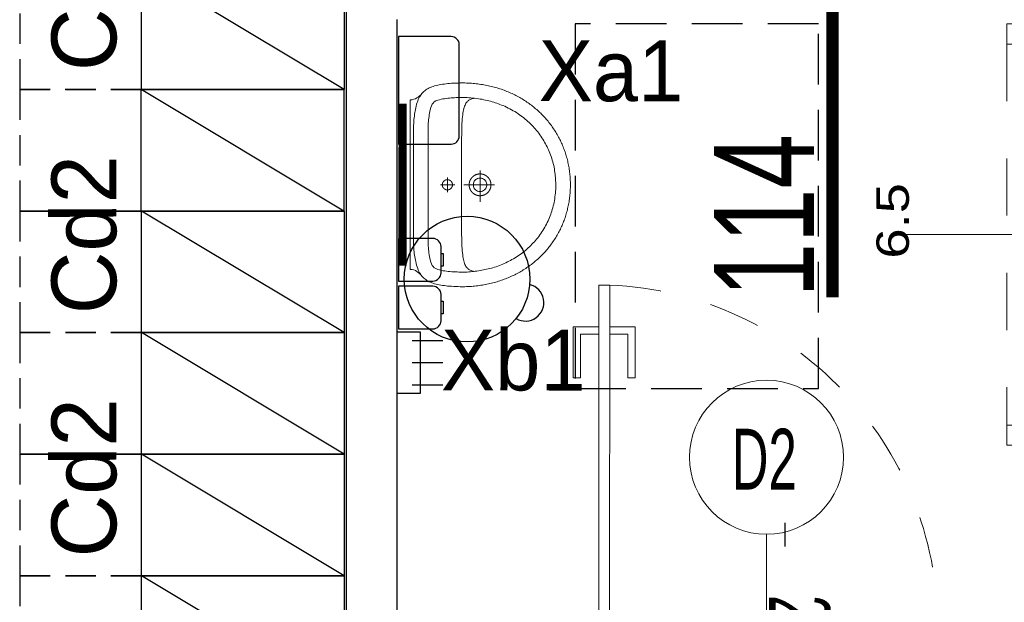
# Model space of a CAD drawing. Header units: millimetres. Extents: x 14495 to 271441, y -21035 to 2232.
# Tile 207 of 227: x 85711 to 85954, y 1406 to 1550. Entities that reach past the tile are written whole.
import ezdxf
from ezdxf.enums import TextEntityAlignment as Align

# ---------------------------------------------------------------- set-up
doc = ezdxf.new("R2010")
doc.units = ezdxf.units.MM
for name, pattern in [('0921-X-AR-20-00-FA$0$DASHED2', [0.375, 0.25, -0.125]), ('DASHED', [28.222222, 14.111111, -14.111111]), ('KRESKOWA2', [0.375, 0.25, -0.125])]:
    doc.linetypes.add(name, pattern=pattern)
for name, color, linetype in [('-- TECH  SYMBOLE', 1, 'Continuous'), ('-- TECH WYPOSAŻENIE', 2, 'Continuous'), ('A-POW-NR', 1, 'Continuous'), ('A_SC_DZIAlOWE', 4, 'Continuous'), ('TECH Sprzęt', 1, 'Continuous'), ('TECH Wyp.drobne', 1, 'Continuous'), ('TRE_w_meble_medic_aranzacja', 1, 'Continuous')]:
    doc.layers.add(name, color=color, linetype=linetype)
doc.layers.add('A-POW', color=2, linetype='Continuous', plot=False)
for name, color, linetype, lineweight in [('A_ARMATURA', 2, 'Continuous', 5), ('A_Stolarka_drzwi', 1, 'Continuous', 9), ('M_drzwi', 1, 'Continuous', 5)]:
    doc.layers.add(name, color=color, linetype=linetype, lineweight=lineweight)
doc.styles.add('arial-tab', font='arial.ttf')
doc.styles.add('ARIAL1_2', font='arial.ttf', dxfattribs={"width": 1.2})
doc.styles.add('arialce', font='ARIALN.TTF')
doc.styles.add('cent', font='swissel.ttf')
doc.styles.add('cg', font='GOTHIC.TTF')
doc.styles.add('ROMANS', font='romans', dxfattribs={"width": 0.6})
doc.styles.add('switz721ltexbt', font='swissel.ttf')

# ---------------------------------------------------------------- blocks, each defined once
blk = doc.blocks.new('POW')
at = {"const_width": 5}
blk.add_lwpolyline([(125.32, 0), (0, 0)], dxfattribs=at)
at = {"style": 'switz721ltexbt'}
blk.add_attdef('001', (-1.78, 12.35), '', height=41.18, dxfattribs=at)
blk = doc.blocks.new('wieszak krótki')
at = {"color": 2, "linetype": 'Continuous'}
for p, q in [((-1.58, 19.5), (-9.16, 19.5)), ((-1.58, 14), (-9.16, 14)), ((-1.58, 8.5), (-9.16, 8.5))]:
    blk.add_line(p, q, dxfattribs=at)
blk.add_lwpolyline([(-3.68, 6.5), (-3.68, 21.5), (2.21, 21.5), (2.21, 6.5)], close=True, dxfattribs=at)
blk = doc.blocks.new('DRZWI Z OSCIEZNICA NIEOKALAJACA 90')
at = {"linetype": 'DASHED'}
for p, q in [((-12, 5), (-12, 99)), ((0, 5), (0, 99))]:
    blk.add_line(p, q, dxfattribs=at)
at = {"ltscale": 0.05}
blk.add_line((-39.5, 52), (25.59, 52), dxfattribs=at)
for points in [[(-12, 99), (-12, 104), (0, 104), (0, 99)], [(93.91, 9.01), (1.43, 9.01), (1.43, 6.01), (93.91, 6.01)], [(-12, 0), (-12, 5), (0, 5), (0, 0)]]:
    blk.add_lwpolyline(points, close=True)
for points in [[(82.48, 9.01), (82.48, 16.01), (68.48, 16.01), (68.48, 14.01), (80.48, 14.01), (80.48, 9.01)], [(82.48, 6.01), (82.48, -0.99), (68.48, -0.99), (68.48, 1.01), (80.48, 1.01), (80.48, 6.01)]]:
    blk.add_lwpolyline(points)
at = {"linetype": 'DASHED'}
blk.add_arc((0, 5), 94, 2.4475, 90, dxfattribs=at)
blk = doc.blocks.new('SSCVCFDSS')
blk.add_line((0, 50.02), (0, 0))
blk.add_circle((0, -19), 19)
at = {"style": 'ROMANS', "text_generation_flag": 4, "width": 0.6}
blk.add_attdef('FD1-8', text='', height=13, rotation=270, dxfattribs=at).set_placement((6.15, 55.19), align=Align.RIGHT)
for tag, p in [('200', (8.16, 25.47)), ('90', (-8.71, 25.47))]:
    blk.add_attdef(tag, text='', height=13, rotation=270, dxfattribs=at).set_placement(p, align=Align.MIDDLE)
blk.add_attdef('AL6C', text='', height=13, dxfattribs=at).set_placement((-0.56, -18.64), align=Align.MIDDLE)
blk = doc.blocks.new('UM')
blk.add_line((-1.45, -10.99), (-1.45, -10.99))
for points in [[(-26.6, -3.18), (-26.24, -2.73), (-25.93, -2.33), (-25.65, -1.94), (-25.43, -1.54), (-25.26, -1.1), (-25.15, -0.6), (-25.12, 0), (0, 0), (25.12, 0), (25.16, -0.59), (25.29, -1.09), (25.48, -1.53), (25.73, -1.93), (26.03, -2.32), (26.37, -2.73), (26.73, -3.17)], [(2.24, -11.07), (-2.12, -11.07)], [(0.07, -13.2), (0.06, -8.97)], [(25.71, -19.02), (25.67, -18.75), (25.61, -18.49), (25.54, -18.24), (25.46, -18), (25.37, -17.78), (25.26, -17.56), (25.14, -17.36), (25, -17.16), (24.84, -16.98), (24.65, -16.8), (24.45, -16.64), (24.22, -16.48), (23.96, -16.34), (23.67, -16.2), (23.36, -16.08), (23.01, -15.96), (22.63, -15.86), (22.22, -15.76), (21.77, -15.67), (21.28, -15.59), (20.75, -15.52), (20.18, -15.45), (19.57, -15.4), (18.92, -15.35), (18.21, -15.31), (17.46, -15.28), (16.67, -15.25), (15.81, -15.23), (14.91, -15.22), (13.95, -15.22), (0.07, -15.22), (-13.82, -15.22), (-14.77, -15.23), (-15.68, -15.24), (-16.53, -15.26), (-17.33, -15.28), (-18.08, -15.31), (-18.78, -15.35), (-19.43, -15.4), (-20.04, -15.46), (-20.61, -15.52), (-21.14, -15.59), (-21.63, -15.67), (-22.08, -15.76), (-22.49, -15.86), (-22.87, -15.97), (-23.21, -16.08), (-23.53, -16.21), (-23.81, -16.35), (-24.07, -16.49), (-24.3, -16.64), (-24.51, -16.81), (-24.69, -16.98), (-24.85, -17.17), (-24.99, -17.36), (-25.11, -17.57), (-25.22, -17.78), (-25.31, -18.01), (-25.39, -18.25), (-25.46, -18.5), (-25.52, -18.76), (-25.56, -19.03)], [(0.07, -24.9), (0.07, -15.85)], [(-4.14, -20.69), (5.07, -20.69)]]:
    blk.add_lwpolyline(points)
for points in [[(-30.11, -15.23), (-30.11, -15.71), (-30.1, -16.2), (-30.08, -16.68), (-30.06, -17.16), (-30.04, -17.64), (-30, -18.11), (-29.97, -18.58), (-29.92, -19.05), (-29.87, -19.52), (-29.82, -19.98), (-29.76, -20.44), (-29.69, -20.9), (-29.62, -21.35), (-29.54, -21.81), (-29.46, -22.25), (-29.38, -22.7), (-29.28, -23.14), (-29.18, -23.58), (-29.08, -24.02), (-28.97, -24.45), (-28.86, -24.88), (-28.74, -25.31), (-28.62, -25.73), (-28.49, -26.15), (-28.35, -26.57), (-28.22, -26.98), (-28.07, -27.39), (-27.92, -27.8), (-27.77, -28.21), (-27.61, -28.61), (-27.45, -29), (-27.28, -29.4), (-27.11, -29.79), (-26.93, -30.17), (-26.75, -30.56), (-26.56, -30.94), (-26.37, -31.31), (-26.18, -31.68), (-25.98, -32.05), (-25.77, -32.42), (-25.56, -32.78), (-25.35, -33.14), (-25.13, -33.49), (-24.91, -33.84), (-24.69, -34.19), (-24.46, -34.53), (-24.22, -34.87), (-23.99, -35.2), (-23.74, -35.54), (-23.5, -35.86), (-23.25, -36.19), (-22.99, -36.5), (-22.74, -36.82), (-22.47, -37.13), (-22.21, -37.44), (-21.94, -37.74), (-21.67, -38.04), (-21.39, -38.33), (-21.11, -38.62), (-20.83, -38.91), (-20.54, -39.19), (-20.25, -39.47), (-19.95, -39.74), (-19.65, -40.01), (-19.35, -40.28), (-19.05, -40.54), (-18.74, -40.8), (-18.43, -41.05), (-18.11, -41.29), (-17.8, -41.54), (-17.47, -41.78), (-17.15, -42.01), (-16.82, -42.24), (-16.49, -42.46), (-16.16, -42.68), (-15.82, -42.9), (-15.48, -43.11), (-15.14, -43.32), (-14.79, -43.52), (-14.45, -43.72), (-14.09, -43.91), (-13.74, -44.09), (-13.38, -44.28), (-13.02, -44.45), (-12.66, -44.63), (-12.3, -44.8), (-11.93, -44.96), (-11.56, -45.12), (-11.19, -45.27), (-10.82, -45.42), (-10.44, -45.56), (-10.06, -45.7), (-9.68, -45.83), (-9.29, -45.96), (-8.91, -46.08), (-8.52, -46.2), (-8.13, -46.31), (-7.74, -46.42), (-7.34, -46.52), (-6.95, -46.62), (-6.55, -46.71), (-6.15, -46.79), (-5.74, -46.87), (-5.34, -46.95), (-4.93, -47.02), (-4.52, -47.08), (-4.11, -47.14), (-3.7, -47.2), (-3.29, -47.24), (-2.87, -47.29), (-2.46, -47.32), (-2.04, -47.35), (-1.62, -47.38), (-1.2, -47.4), (-0.78, -47.41), (-0.35, -47.42), (0.07, -47.42), (0.07, -47.42), (0.5, -47.42), (0.92, -47.41), (1.35, -47.4), (1.77, -47.38), (2.19, -47.35), (2.61, -47.32), (3.02, -47.28), (3.44, -47.24), (3.85, -47.19), (4.26, -47.14), (4.67, -47.08), (5.08, -47.02), (5.49, -46.95), (5.89, -46.87), (6.29, -46.79), (6.69, -46.71), (7.09, -46.61), (7.49, -46.52), (7.88, -46.42), (8.28, -46.31), (8.67, -46.2), (9.06, -46.08), (9.44, -45.96), (9.82, -45.83), (10.21, -45.7), (10.59, -45.56), (10.96, -45.41), (11.34, -45.27), (11.71, -45.11), (12.08, -44.96), (12.44, -44.79), (12.81, -44.62), (13.17, -44.45), (13.53, -44.27), (13.89, -44.09), (14.24, -43.9), (14.59, -43.71), (14.94, -43.51), (15.28, -43.31), (15.63, -43.11), (15.97, -42.9), (16.3, -42.68), (16.64, -42.46), (16.97, -42.24), (17.3, -42.01), (17.62, -41.77), (17.94, -41.53), (18.26, -41.29), (18.57, -41.04), (18.88, -40.79), (19.19, -40.53), (19.5, -40.27), (19.8, -40.01), (20.1, -39.74), (20.39, -39.47), (20.68, -39.19), (20.97, -38.91), (21.25, -38.62), (21.53, -38.33), (21.81, -38.03), (22.08, -37.74), (22.35, -37.43), (22.62, -37.13), (22.88, -36.81), (23.14, -36.5), (23.39, -36.18), (23.64, -35.86), (23.89, -35.53), (24.13, -35.2), (24.37, -34.86), (24.6, -34.52), (24.83, -34.18), (25.06, -33.84), (25.28, -33.48), (25.5, -33.13), (25.71, -32.77), (25.92, -32.41), (26.12, -32.05), (26.32, -31.68), (26.52, -31.31), (26.71, -30.93), (26.89, -30.55), (27.07, -30.17), (27.25, -29.78), (27.42, -29.39), (27.59, -29), (27.75, -28.6), (27.91, -28.2), (28.06, -27.79), (28.21, -27.39), (28.36, -26.98), (28.5, -26.56), (28.63, -26.15), (28.76, -25.72), (28.88, -25.3), (29, -24.87), (29.11, -24.44), (29.22, -24.01), (29.33, -23.57), (29.42, -23.14), (29.52, -22.69), (29.6, -22.25), (29.69, -21.8), (29.76, -21.35), (29.83, -20.89), (29.9, -20.44), (29.96, -19.98), (30.01, -19.51), (30.06, -19.05), (30.11, -18.58), (30.14, -18.11), (30.18, -17.63), (30.2, -17.15), (30.22, -16.67), (30.24, -16.19), (30.25, -15.71), (30.25, -15.22), (30.25, -15.22), (30.24, -14.77), (30.22, -14.2), (30.2, -13.56), (30.16, -12.89), (30.13, -12.23), (30.09, -11.6), (30.04, -11.07), (30, -10.66), (29.93, -10.11), (29.85, -9.59), (29.76, -9.08), (29.67, -8.58), (29.57, -8.11), (29.47, -7.65), (29.35, -7.21), (29.22, -6.79), (29.08, -6.39), (28.93, -6), (28.76, -5.63), (28.58, -5.27), (28.38, -4.93), (28.16, -4.61), (27.93, -4.3), (27.68, -4.01), (27.41, -3.73), (27.12, -3.47), (26.8, -3.22), (26.46, -2.99), (26.1, -2.77), (25.72, -2.56), (25.31, -2.37), (24.87, -2.19), (24.4, -2.03), (23.91, -1.88), (23.38, -1.74), (22.83, -1.62), (22.83, -1.62), (22.38, -1.53), (21.92, -1.44), (21.44, -1.36), (20.95, -1.28), (20.44, -1.2), (19.92, -1.14), (19.38, -1.08), (18.83, -1.04), (18.27, -1), (17.7, -0.98), (17.13, -0.98), (0.07, -0.98), (-16.99, -0.98), (-17.57, -0.99), (-18.14, -1.01), (-18.7, -1.04), (-19.24, -1.09), (-19.78, -1.14), (-20.3, -1.21), (-20.81, -1.28), (-21.31, -1.36), (-21.79, -1.44), (-22.25, -1.53), (-22.69, -1.62), (-23.25, -1.75), (-23.77, -1.88), (-24.27, -2.03), (-24.73, -2.2), (-25.17, -2.38), (-25.58, -2.57), (-25.97, -2.77), (-26.33, -2.99), (-26.66, -3.23), (-26.98, -3.47), (-27.27, -3.74), (-27.54, -4.01), (-27.79, -4.31), (-28.03, -4.62), (-28.24, -4.94), (-28.44, -5.28), (-28.62, -5.63), (-28.79, -6.01), (-28.94, -6.4), (-29.08, -6.8), (-29.21, -7.22), (-29.33, -7.66), (-29.44, -8.12), (-29.54, -8.59), (-29.63, -9.08), (-29.71, -9.59), (-29.79, -10.12), (-29.86, -10.67), (-29.86, -10.67), (-29.9, -11.08), (-29.95, -11.61), (-29.99, -12.23), (-30.02, -12.9), (-30.06, -13.57), (-30.08, -14.21), (-30.1, -14.77)], [(-25.76, -16.8), (-25.72, -17.37), (-25.67, -17.94), (-25.62, -18.5), (-25.56, -19.06), (-25.49, -19.62), (-25.42, -20.18), (-25.34, -20.74), (-25.25, -21.3), (-25.15, -21.8), (-25.03, -22.3), (-24.92, -22.79), (-24.79, -23.27), (-24.66, -23.75), (-24.53, -24.22), (-24.39, -24.7), (-24.24, -25.17), (-24.08, -25.63), (-23.92, -26.1), (-23.75, -26.57), (-23.57, -27.04), (-23.38, -27.51), (-23.19, -27.99), (-22.94, -28.5), (-22.68, -29.01), (-22.42, -29.51), (-22.16, -30), (-21.88, -30.49), (-21.6, -30.98), (-21.31, -31.48), (-21.31, -31.48), (-21, -31.92), (-20.69, -32.36), (-20.38, -32.79), (-20.06, -33.21), (-19.74, -33.62), (-19.41, -34.03), (-19.07, -34.42), (-18.73, -34.82), (-18.37, -35.21), (-18.01, -35.6), (-17.64, -35.98), (-17.25, -36.37), (-16.85, -36.72), (-16.44, -37.07), (-16.03, -37.41), (-15.62, -37.74), (-15.2, -38.07), (-14.77, -38.39), (-14.34, -38.71), (-13.89, -39), (-13.44, -39.28), (-12.99, -39.54), (-12.55, -39.8), (-12.1, -40.05), (-11.65, -40.28), (-11.19, -40.51), (-10.73, -40.74), (-10.26, -40.95), (-9.79, -41.16), (-9.3, -41.37), (-8.81, -41.57), (-8.28, -41.74), (-7.77, -41.9), (-7.25, -42.05), (-6.73, -42.2), (-6.21, -42.34), (-5.68, -42.47), (-5.14, -42.6), (-4.63, -42.68), (-4.12, -42.76), (-3.62, -42.83), (-3.12, -42.89), (-2.62, -42.94), (-2.13, -42.99), (-1.63, -43.02), (-1.13, -43.05), (-0.63, -43.07), (-0.13, -43.08), (0.38, -43.09), (0.89, -43.09), (1.41, -43.08), (1.97, -43.03), (2.53, -42.98), (3.08, -42.92), (3.63, -42.85), (4.18, -42.77), (4.73, -42.69), (5.29, -42.6), (5.81, -42.47), (6.33, -42.34), (6.84, -42.2), (7.34, -42.06), (7.83, -41.91), (8.32, -41.75), (8.81, -41.58), (9.3, -41.4), (9.79, -41.21), (10.27, -41.01), (10.76, -40.81), (11.26, -40.59), (11.73, -40.34), (12.2, -40.08), (12.66, -39.82), (13.12, -39.56), (13.58, -39.28), (14.03, -39), (14.48, -38.71), (14.91, -38.39), (15.33, -38.07), (15.74, -37.75), (16.14, -37.42), (16.54, -37.09), (16.92, -36.75), (17.3, -36.41), (17.68, -36.05), (18.05, -35.69), (18.42, -35.32), (18.78, -34.94), (19.15, -34.55), (19.5, -34.12), (19.84, -33.69), (20.17, -33.26), (20.5, -32.82), (20.82, -32.38), (21.14, -31.93), (21.45, -31.47), (21.72, -31.02), (21.98, -30.56), (22.23, -30.11), (22.47, -29.66), (22.71, -29.21), (22.93, -28.75), (23.15, -28.29), (23.36, -27.83), (23.56, -27.37), (23.76, -26.89), (23.95, -26.42), (24.14, -25.93), (24.33, -25.43), (24.47, -24.96), (24.61, -24.49), (24.74, -24.01), (24.86, -23.54), (24.98, -23.07), (25.09, -22.59), (25.2, -22.11), (25.3, -21.64), (25.39, -21.16), (25.48, -20.68), (25.55, -20.2), (25.62, -19.72), (25.69, -19.24), (25.75, -18.76), (25.79, -18.27), (25.84, -17.79), (25.87, -17.3), (25.9, -16.82), (25.92, -16.33), (25.93, -15.84), (25.93, -15.35), (25.93, -14.85), (25.91, -14.36), (25.89, -13.84), (25.87, -13.32), (25.84, -12.79), (25.81, -12.27), (25.77, -11.75), (25.72, -11.23), (25.66, -10.72), (25.59, -10.2), (25.5, -9.69), (25.4, -9.17), (25.27, -8.67), (25.13, -8.16), (24.89, -7.57), (24.62, -7.11), (24.3, -6.76), (23.92, -6.48), (23.47, -6.27), (22.94, -6.09), (22.31, -5.92), (21.8, -5.81), (21.28, -5.71), (20.77, -5.61), (20.25, -5.53), (19.73, -5.46), (19.21, -5.4), (18.69, -5.35), (18.17, -5.32), (17.64, -5.3), (17.12, -5.29), (-17.15, -5.29), (-17.66, -5.31), (-18.17, -5.33), (-18.67, -5.37), (-19.18, -5.42), (-19.68, -5.48), (-20.18, -5.55), (-20.68, -5.63), (-21.18, -5.72), (-21.68, -5.82), (-22.18, -5.92), (-22.8, -6.09), (-23.33, -6.27), (-23.78, -6.49), (-24.16, -6.76), (-24.48, -7.12), (-24.76, -7.58), (-24.99, -8.17), (-25.13, -8.65), (-25.25, -9.14), (-25.35, -9.63), (-25.44, -10.13), (-25.51, -10.62), (-25.57, -11.12), (-25.62, -11.63), (-25.66, -12.13), (-25.7, -12.63), (-25.73, -13.14), (-25.75, -13.64), (-25.77, -14.14), (-25.78, -14.64), (-25.78, -14.64)], [(-1.45, -10.99), (-1.45, -10.97), (-1.45, -10.95), (-1.45, -10.93), (-1.45, -10.92), (-1.45, -10.9), (-1.45, -10.88), (-1.44, -10.86), (-1.44, -10.84), (-1.44, -10.82), (-1.44, -10.8), (-1.44, -10.78), (-1.43, -10.76), (-1.43, -10.74), (-1.43, -10.72), (-1.42, -10.7), (-1.42, -10.68), (-1.41, -10.66), (-1.41, -10.64), (-1.4, -10.62), (-1.4, -10.6), (-1.39, -10.58), (-1.39, -10.57), (-1.38, -10.55), (-1.38, -10.53), (-1.37, -10.51), (-1.36, -10.49), (-1.36, -10.47), (-1.35, -10.45), (-1.34, -10.43), (-1.34, -10.42), (-1.33, -10.4), (-1.32, -10.38), (-1.31, -10.36), (-1.3, -10.34), (-1.3, -10.33), (-1.29, -10.31), (-1.28, -10.29), (-1.27, -10.27), (-1.26, -10.26), (-1.25, -10.24), (-1.24, -10.22), (-1.23, -10.21), (-1.22, -10.19), (-1.21, -10.17), (-1.2, -10.16), (-1.19, -10.14), (-1.18, -10.12), (-1.16, -10.11), (-1.15, -10.09), (-1.14, -10.08), (-1.13, -10.06), (-1.12, -10.04), (-1.1, -10.03), (-1.09, -10.01), (-1.08, -10), (-1.06, -9.98), (-1.05, -9.97), (-1.04, -9.95), (-1.02, -9.94), (-1.01, -9.93), (-1, -9.91), (-0.98, -9.9), (-0.97, -9.89), (-0.95, -9.87), (-0.94, -9.86), (-0.92, -9.85), (-0.91, -9.83), (-0.89, -9.82), (-0.88, -9.81), (-0.86, -9.8), (-0.85, -9.78), (-0.83, -9.77), (-0.81, -9.76), (-0.8, -9.75), (-0.78, -9.74), (-0.77, -9.73), (-0.75, -9.72), (-0.73, -9.71), (-0.72, -9.7), (-0.7, -9.69), (-0.68, -9.68), (-0.66, -9.67), (-0.65, -9.66), (-0.63, -9.65), (-0.61, -9.64), (-0.59, -9.63), (-0.58, -9.62), (-0.56, -9.61), (-0.54, -9.61), (-0.52, -9.6), (-0.5, -9.59), (-0.48, -9.58), (-0.47, -9.58), (-0.45, -9.57), (-0.43, -9.56), (-0.41, -9.56), (-0.39, -9.55), (-0.37, -9.55), (-0.35, -9.54), (-0.33, -9.54), (-0.32, -9.53), (-0.3, -9.53), (-0.28, -9.52), (-0.26, -9.52), (-0.24, -9.51), (-0.22, -9.51), (-0.2, -9.51), (-0.18, -9.5), (-0.16, -9.5), (-0.14, -9.5), (-0.12, -9.49), (-0.1, -9.49), (-0.08, -9.49), (-0.06, -9.49), (-0.04, -9.49), (-0.02, -9.49), (0, -9.48), (0.02, -9.48), (0.04, -9.48), (0.06, -9.48), (0.08, -9.48), (0.1, -9.48), (0.12, -9.48), (0.14, -9.49), (0.15, -9.49), (0.17, -9.49), (0.19, -9.49), (0.21, -9.49), (0.23, -9.49), (0.25, -9.5), (0.27, -9.5), (0.29, -9.5), (0.31, -9.5), (0.33, -9.51), (0.35, -9.51), (0.37, -9.52), (0.39, -9.52), (0.41, -9.52), (0.43, -9.53), (0.45, -9.53), (0.47, -9.54), (0.48, -9.54), (0.5, -9.55), (0.52, -9.56), (0.54, -9.56), (0.56, -9.57), (0.58, -9.58), (0.6, -9.58), (0.62, -9.59), (0.63, -9.6), (0.65, -9.6), (0.67, -9.61), (0.69, -9.62), (0.71, -9.63), (0.72, -9.64), (0.74, -9.65), (0.76, -9.66), (0.78, -9.67), (0.79, -9.67), (0.81, -9.68), (0.83, -9.69), (0.84, -9.7), (0.86, -9.71), (0.88, -9.73), (0.89, -9.74), (0.91, -9.75), (0.93, -9.76), (0.94, -9.77), (0.96, -9.78), (0.98, -9.79), (0.99, -9.81), (1.01, -9.82), (1.02, -9.83), (1.04, -9.84), (1.05, -9.86), (1.07, -9.87), (1.08, -9.88), (1.1, -9.9), (1.11, -9.91), (1.12, -9.92), (1.14, -9.94), (1.15, -9.95), (1.16, -9.97), (1.18, -9.98), (1.19, -10), (1.2, -10.01), (1.22, -10.03), (1.23, -10.04), (1.24, -10.06), (1.25, -10.07), (1.27, -10.09), (1.28, -10.1), (1.29, -10.12), (1.3, -10.14), (1.31, -10.15), (1.32, -10.17), (1.33, -10.19), (1.34, -10.2), (1.35, -10.22), (1.36, -10.24), (1.37, -10.25), (1.38, -10.27), (1.39, -10.29), (1.4, -10.31), (1.41, -10.32), (1.42, -10.34), (1.43, -10.36), (1.44, -10.38), (1.44, -10.39), (1.45, -10.41), (1.46, -10.43), (1.47, -10.45), (1.47, -10.47), (1.48, -10.49), (1.49, -10.51), (1.49, -10.52), (1.5, -10.54), (1.5, -10.56), (1.51, -10.58), (1.52, -10.6), (1.52, -10.62), (1.52, -10.64), (1.53, -10.66), (1.53, -10.68), (1.54, -10.7), (1.54, -10.72), (1.54, -10.73), (1.55, -10.75), (1.55, -10.77), (1.55, -10.79), (1.56, -10.81), (1.56, -10.83), (1.56, -10.85), (1.56, -10.87), (1.56, -10.89), (1.56, -10.91), (1.57, -10.93), (1.57, -10.95), (1.57, -10.97), (1.57, -10.99), (1.57, -11.01), (1.57, -11.03), (1.57, -11.05), (1.57, -11.07), (1.56, -11.09), (1.56, -11.11), (1.56, -11.13), (1.56, -11.15), (1.56, -11.17), (1.55, -11.19), (1.55, -11.21), (1.55, -11.23), (1.55, -11.25), (1.54, -11.26), (1.54, -11.28), (1.53, -11.3), (1.53, -11.32), (1.53, -11.34), (1.52, -11.36), (1.52, -11.38), (1.51, -11.4), (1.51, -11.42), (1.5, -11.44), (1.49, -11.46), (1.49, -11.48), (1.48, -11.49), (1.47, -11.51), (1.47, -11.53), (1.46, -11.55), (1.45, -11.57), (1.45, -11.59), (1.44, -11.6), (1.43, -11.62), (1.42, -11.64), (1.41, -11.66), (1.4, -11.68), (1.39, -11.69), (1.39, -11.71), (1.38, -11.73), (1.37, -11.74), (1.36, -11.76), (1.35, -11.78), (1.34, -11.8), (1.32, -11.81), (1.31, -11.83), (1.3, -11.84), (1.29, -11.86), (1.28, -11.88), (1.27, -11.89), (1.26, -11.91), (1.24, -11.92), (1.23, -11.94), (1.22, -11.96), (1.21, -11.97), (1.19, -11.99), (1.18, -12), (1.17, -12.01), (1.15, -12.03), (1.14, -12.04), (1.13, -12.06), (1.11, -12.07), (1.1, -12.09), (1.08, -12.1), (1.07, -12.11), (1.05, -12.13), (1.04, -12.14), (1.02, -12.15), (1.01, -12.16), (0.99, -12.18), (0.98, -12.19), (0.96, -12.2), (0.95, -12.21), (0.93, -12.22), (0.91, -12.23), (0.9, -12.25), (0.88, -12.26), (0.87, -12.27), (0.85, -12.28), (0.83, -12.29), (0.81, -12.3), (0.8, -12.31), (0.78, -12.32), (0.76, -12.33), (0.75, -12.34), (0.73, -12.34), (0.71, -12.35), (0.69, -12.36), (0.67, -12.37), (0.66, -12.38), (0.64, -12.39), (0.62, -12.39), (0.6, -12.4), (0.58, -12.41), (0.56, -12.41), (0.55, -12.42), (0.53, -12.43), (0.51, -12.43), (0.49, -12.44), (0.47, -12.44), (0.45, -12.45), (0.43, -12.45), (0.41, -12.46), (0.39, -12.46), (0.37, -12.47), (0.35, -12.47), (0.34, -12.48), (0.32, -12.48), (0.3, -12.48), (0.28, -12.49), (0.26, -12.49), (0.24, -12.49), (0.22, -12.49), (0.2, -12.49), (0.18, -12.5), (0.16, -12.5), (0.14, -12.5), (0.12, -12.5), (0.1, -12.5), (0.08, -12.5), (0.06, -12.5), (0.04, -12.5), (0.02, -12.5), (0, -12.5), (-0.02, -12.5), (-0.04, -12.5), (-0.06, -12.5), (-0.08, -12.49), (-0.1, -12.49), (-0.12, -12.49), (-0.14, -12.49), (-0.16, -12.49), (-0.18, -12.48), (-0.2, -12.48), (-0.21, -12.48), (-0.23, -12.47), (-0.25, -12.47), (-0.27, -12.46), (-0.29, -12.46), (-0.31, -12.46), (-0.33, -12.45), (-0.35, -12.44), (-0.37, -12.44), (-0.39, -12.43), (-0.41, -12.43), (-0.42, -12.42), (-0.44, -12.42), (-0.46, -12.41), (-0.48, -12.4), (-0.5, -12.39), (-0.52, -12.39), (-0.54, -12.38), (-0.55, -12.37), (-0.57, -12.36), (-0.59, -12.35), (-0.61, -12.35), (-0.62, -12.34), (-0.64, -12.33), (-0.66, -12.32), (-0.68, -12.31), (-0.69, -12.3), (-0.71, -12.29), (-0.73, -12.28), (-0.75, -12.27), (-0.76, -12.26), (-0.78, -12.25), (-0.79, -12.24), (-0.81, -12.23), (-0.83, -12.21), (-0.84, -12.2), (-0.86, -12.19), (-0.87, -12.18), (-0.89, -12.17), (-0.9, -12.15), (-0.92, -12.14), (-0.94, -12.13), (-0.95, -12.11), (-0.96, -12.1), (-0.98, -12.09), (-0.99, -12.07), (-1.01, -12.06), (-1.02, -12.05), (-1.03, -12.03), (-1.05, -12.02), (-1.06, -12), (-1.07, -11.99), (-1.09, -11.97), (-1.1, -11.96), (-1.11, -11.94), (-1.13, -11.93), (-1.14, -11.91), (-1.15, -11.9), (-1.16, -11.88), (-1.17, -11.86), (-1.18, -11.85), (-1.2, -11.83), (-1.21, -11.82), (-1.22, -11.8), (-1.23, -11.78), (-1.24, -11.77), (-1.25, -11.75), (-1.26, -11.73), (-1.27, -11.71), (-1.28, -11.7), (-1.29, -11.68), (-1.29, -11.66), (-1.3, -11.64), (-1.31, -11.63), (-1.32, -11.61), (-1.33, -11.59), (-1.33, -11.57), (-1.34, -11.55), (-1.35, -11.53), (-1.36, -11.52), (-1.36, -11.5), (-1.37, -11.48), (-1.38, -11.46), (-1.38, -11.44), (-1.39, -11.42), (-1.39, -11.4), (-1.4, -11.38), (-1.4, -11.37), (-1.41, -11.35), (-1.41, -11.33), (-1.42, -11.31), (-1.42, -11.29), (-1.43, -11.27), (-1.43, -11.25), (-1.43, -11.23), (-1.43, -11.21), (-1.44, -11.19), (-1.44, -11.17), (-1.44, -11.15), (-1.44, -11.13), (-1.45, -11.11), (-1.45, -11.09), (-1.45, -11.07), (-1.45, -11.05), (-1.45, -11.03), (-1.45, -11.01), (-1.45, -10.99)], [(-3.16, -20.68), (-3.16, -20.65), (-3.16, -20.62), (-3.16, -20.59), (-3.16, -20.56), (-3.16, -20.53), (-3.16, -20.5), (-3.15, -20.47), (-3.15, -20.44), (-3.15, -20.41), (-3.15, -20.39), (-3.15, -20.36), (-3.14, -20.33), (-3.14, -20.3), (-3.14, -20.27), (-3.13, -20.24), (-3.13, -20.21), (-3.12, -20.18), (-3.12, -20.16), (-3.12, -20.13), (-3.11, -20.1), (-3.1, -20.07), (-3.1, -20.04), (-3.09, -20.01), (-3.09, -19.99), (-3.08, -19.96), (-3.07, -19.93), (-3.07, -19.9), (-3.06, -19.87), (-3.05, -19.85), (-3.05, -19.82), (-3.04, -19.79), (-3.03, -19.76), (-3.02, -19.73), (-3.01, -19.71), (-3, -19.68), (-3, -19.65), (-2.99, -19.62), (-2.98, -19.6), (-2.97, -19.57), (-2.96, -19.54), (-2.95, -19.51), (-2.94, -19.49), (-2.93, -19.46), (-2.92, -19.43), (-2.9, -19.41), (-2.89, -19.38), (-2.88, -19.35), (-2.87, -19.33), (-2.86, -19.3), (-2.84, -19.28), (-2.83, -19.25), (-2.82, -19.22), (-2.81, -19.2), (-2.79, -19.17), (-2.78, -19.15), (-2.77, -19.12), (-2.75, -19.1), (-2.74, -19.07), (-2.72, -19.05), (-2.71, -19.02), (-2.69, -19), (-2.68, -18.97), (-2.66, -18.95), (-2.65, -18.92), (-2.63, -18.9), (-2.62, -18.87), (-2.6, -18.85), (-2.58, -18.83), (-2.57, -18.8), (-2.55, -18.78), (-2.53, -18.75), (-2.52, -18.73), (-2.5, -18.71), (-2.48, -18.69), (-2.46, -18.66), (-2.44, -18.64), (-2.43, -18.62), (-2.41, -18.6), (-2.39, -18.57), (-2.37, -18.55), (-2.35, -18.53), (-2.33, -18.51), (-2.31, -18.49), (-2.29, -18.47), (-2.27, -18.44), (-2.25, -18.42), (-2.23, -18.4), (-2.21, -18.38), (-2.19, -18.36), (-2.17, -18.34), (-2.15, -18.32), (-2.13, -18.3), (-2.11, -18.28), (-2.09, -18.26), (-2.06, -18.24), (-2.04, -18.22), (-2.02, -18.21), (-2, -18.19), (-1.98, -18.17), (-1.95, -18.15), (-1.93, -18.13), (-1.91, -18.11), (-1.88, -18.1), (-1.86, -18.08), (-1.84, -18.06), (-1.82, -18.05), (-1.79, -18.03), (-1.77, -18.01), (-1.74, -18), (-1.72, -17.98), (-1.7, -17.96), (-1.67, -17.95), (-1.65, -17.93), (-1.62, -17.92), (-1.6, -17.9), (-1.57, -17.89), (-1.55, -17.87), (-1.52, -17.86), (-1.5, -17.84), (-1.47, -17.83), (-1.45, -17.82), (-1.42, -17.8), (-1.4, -17.79), (-1.37, -17.78), (-1.34, -17.76), (-1.32, -17.75), (-1.29, -17.74), (-1.27, -17.73), (-1.24, -17.72), (-1.21, -17.7), (-1.19, -17.69), (-1.16, -17.68), (-1.13, -17.67), (-1.11, -17.66), (-1.08, -17.65), (-1.05, -17.64), (-1.02, -17.63), (-1, -17.62), (-0.97, -17.61), (-0.94, -17.6), (-0.91, -17.59), (-0.89, -17.58), (-0.86, -17.57), (-0.83, -17.57), (-0.8, -17.56), (-0.78, -17.55), (-0.75, -17.54), (-0.72, -17.54), (-0.69, -17.53), (-0.66, -17.52), (-0.64, -17.52), (-0.61, -17.51), (-0.58, -17.5), (-0.55, -17.5), (-0.52, -17.49), (-0.49, -17.49), (-0.46, -17.48), (-0.44, -17.48), (-0.41, -17.47), (-0.38, -17.47), (-0.35, -17.47), (-0.32, -17.46), (-0.29, -17.46), (-0.26, -17.45), (-0.24, -17.45), (-0.21, -17.45), (-0.18, -17.45), (-0.15, -17.44), (-0.12, -17.44), (-0.09, -17.44), (-0.06, -17.44), (-0.03, -17.44), (0, -17.44), (0.02, -17.44), (0.05, -17.44), (0.08, -17.44), (0.11, -17.44), (0.14, -17.44), (0.17, -17.44), (0.2, -17.44), (0.23, -17.44), (0.26, -17.44), (0.29, -17.44), (0.31, -17.45), (0.34, -17.45), (0.37, -17.45), (0.4, -17.45), (0.43, -17.46), (0.46, -17.46), (0.49, -17.46), (0.52, -17.47), (0.54, -17.47), (0.57, -17.48), (0.6, -17.48), (0.63, -17.49), (0.66, -17.49), (0.69, -17.5), (0.72, -17.5), (0.74, -17.51), (0.77, -17.51), (0.8, -17.52), (0.83, -17.53), (0.86, -17.53), (0.88, -17.54), (0.91, -17.55), (0.94, -17.56), (0.97, -17.56), (1, -17.57), (1.02, -17.58), (1.05, -17.59), (1.08, -17.6), (1.11, -17.61), (1.13, -17.62), (1.16, -17.63), (1.19, -17.64), (1.22, -17.65), (1.24, -17.66), (1.27, -17.67), (1.3, -17.68), (1.32, -17.69), (1.35, -17.7), (1.38, -17.71), (1.4, -17.72), (1.43, -17.74), (1.45, -17.75), (1.48, -17.76), (1.51, -17.77), (1.53, -17.79), (1.56, -17.8), (1.58, -17.81), (1.61, -17.83), (1.64, -17.84), (1.66, -17.85), (1.69, -17.87), (1.71, -17.88), (1.74, -17.9), (1.76, -17.91), (1.78, -17.93), (1.81, -17.94), (1.83, -17.96), (1.86, -17.97), (1.88, -17.99), (1.91, -18.01), (1.93, -18.02), (1.95, -18.04), (1.98, -18.06), (2, -18.07), (2.02, -18.09), (2.05, -18.11), (2.07, -18.13), (2.09, -18.15), (2.11, -18.16), (2.14, -18.18), (2.16, -18.2), (2.18, -18.22), (2.2, -18.24), (2.22, -18.26), (2.25, -18.28), (2.27, -18.3), (2.29, -18.32), (2.31, -18.34), (2.33, -18.36), (2.35, -18.38), (2.37, -18.4), (2.39, -18.42), (2.41, -18.44), (2.43, -18.46), (2.45, -18.48), (2.47, -18.5), (2.49, -18.52), (2.51, -18.54), (2.53, -18.57), (2.55, -18.59), (2.57, -18.61), (2.58, -18.63), (2.6, -18.66), (2.62, -18.68), (2.64, -18.7), (2.65, -18.72), (2.67, -18.75), (2.69, -18.77), (2.71, -18.79), (2.72, -18.82), (2.74, -18.84), (2.76, -18.87), (2.77, -18.89), (2.79, -18.91), (2.8, -18.94), (2.82, -18.96), (2.83, -18.99), (2.85, -19.01), (2.86, -19.04), (2.88, -19.06), (2.89, -19.09), (2.91, -19.11), (2.92, -19.14), (2.93, -19.16), (2.95, -19.19), (2.96, -19.22), (2.97, -19.24), (2.99, -19.27), (3, -19.29), (3.01, -19.32), (3.02, -19.35), (3.03, -19.37), (3.05, -19.4), (3.06, -19.43), (3.07, -19.45), (3.08, -19.48), (3.09, -19.51), (3.1, -19.53), (3.11, -19.56), (3.12, -19.59), (3.13, -19.62), (3.14, -19.64), (3.15, -19.67), (3.16, -19.7), (3.16, -19.73), (3.17, -19.75), (3.18, -19.78), (3.19, -19.81), (3.2, -19.84), (3.2, -19.86), (3.21, -19.89), (3.22, -19.92), (3.22, -19.95), (3.23, -19.98), (3.24, -20.01), (3.24, -20.03), (3.25, -20.06), (3.25, -20.09), (3.26, -20.12), (3.26, -20.15), (3.27, -20.18), (3.27, -20.2), (3.28, -20.23), (3.28, -20.26), (3.28, -20.29), (3.29, -20.32), (3.29, -20.35), (3.29, -20.38), (3.3, -20.41), (3.3, -20.43), (3.3, -20.46), (3.3, -20.49), (3.3, -20.52), (3.3, -20.55), (3.3, -20.58), (3.31, -20.61), (3.31, -20.64), (3.31, -20.67), (3.31, -20.7), (3.31, -20.72), (3.3, -20.75), (3.3, -20.78), (3.3, -20.81), (3.3, -20.84), (3.3, -20.87), (3.3, -20.9), (3.3, -20.93), (3.29, -20.96), (3.29, -20.98), (3.29, -21.01), (3.28, -21.04), (3.28, -21.07), (3.28, -21.1), (3.27, -21.13), (3.27, -21.16), (3.26, -21.19), (3.26, -21.21), (3.26, -21.24), (3.25, -21.27), (3.24, -21.3), (3.24, -21.33), (3.23, -21.36), (3.23, -21.38), (3.22, -21.41), (3.21, -21.44), (3.21, -21.47), (3.2, -21.5), (3.19, -21.52), (3.18, -21.55), (3.18, -21.58), (3.17, -21.61), (3.16, -21.64), (3.15, -21.66), (3.14, -21.69), (3.13, -21.72), (3.12, -21.75), (3.11, -21.77), (3.1, -21.8), (3.09, -21.83), (3.08, -21.85), (3.07, -21.88), (3.06, -21.91), (3.05, -21.93), (3.04, -21.96), (3.03, -21.99), (3.01, -22.01), (3, -22.04), (2.99, -22.07), (2.98, -22.09), (2.96, -22.12), (2.95, -22.14), (2.94, -22.17), (2.92, -22.2), (2.91, -22.22), (2.9, -22.25), (2.88, -22.27), (2.87, -22.3), (2.85, -22.32), (2.84, -22.35), (2.82, -22.37), (2.81, -22.4), (2.79, -22.42), (2.78, -22.44), (2.76, -22.47), (2.74, -22.49), (2.73, -22.52), (2.71, -22.54), (2.69, -22.56), (2.68, -22.59), (2.66, -22.61), (2.64, -22.63), (2.63, -22.66), (2.61, -22.68), (2.59, -22.7), (2.57, -22.72), (2.55, -22.75), (2.53, -22.77), (2.51, -22.79), (2.5, -22.81), (2.48, -22.83), (2.46, -22.85), (2.44, -22.88), (2.42, -22.9), (2.4, -22.92), (2.38, -22.94), (2.36, -22.96), (2.34, -22.98), (2.32, -23), (2.29, -23.02), (2.27, -23.04), (2.25, -23.06), (2.23, -23.08), (2.21, -23.1), (2.19, -23.12), (2.17, -23.14), (2.14, -23.15), (2.12, -23.17), (2.1, -23.19), (2.08, -23.21), (2.05, -23.23), (2.03, -23.24), (2.01, -23.26), (1.98, -23.28), (1.96, -23.3), (1.94, -23.31), (1.91, -23.33), (1.89, -23.35), (1.87, -23.36), (1.84, -23.38), (1.82, -23.39), (1.79, -23.41), (1.77, -23.42), (1.74, -23.44), (1.72, -23.45), (1.69, -23.47), (1.67, -23.48), (1.64, -23.5), (1.62, -23.51), (1.59, -23.52), (1.57, -23.54), (1.54, -23.55), (1.51, -23.56), (1.49, -23.58), (1.46, -23.59), (1.44, -23.6), (1.41, -23.61), (1.38, -23.63), (1.36, -23.64), (1.33, -23.65), (1.3, -23.66), (1.28, -23.67), (1.25, -23.68), (1.22, -23.69), (1.2, -23.7), (1.17, -23.71), (1.14, -23.72), (1.11, -23.73), (1.09, -23.74), (1.06, -23.75), (1.03, -23.76), (1, -23.77), (0.98, -23.78), (0.95, -23.78), (0.92, -23.79), (0.89, -23.8), (0.86, -23.81), (0.84, -23.81), (0.81, -23.82), (0.78, -23.83), (0.75, -23.83), (0.72, -23.84), (0.7, -23.84), (0.67, -23.85), (0.64, -23.85), (0.61, -23.86), (0.58, -23.86), (0.55, -23.87), (0.52, -23.87), (0.5, -23.88), (0.47, -23.88), (0.44, -23.88), (0.41, -23.89), (0.38, -23.89), (0.35, -23.89), (0.32, -23.89), (0.29, -23.9), (0.27, -23.9), (0.24, -23.9), (0.21, -23.9), (0.18, -23.9), (0.15, -23.9), (0.12, -23.9), (0.09, -23.9), (0.06, -23.9), (0.03, -23.9), (0, -23.9), (-0.02, -23.9), (-0.05, -23.9), (-0.08, -23.9), (-0.11, -23.9), (-0.14, -23.9), (-0.17, -23.9), (-0.2, -23.89), (-0.23, -23.89), (-0.26, -23.89), (-0.28, -23.88), (-0.31, -23.88), (-0.34, -23.88), (-0.37, -23.87), (-0.4, -23.87), (-0.43, -23.87), (-0.46, -23.86), (-0.48, -23.86), (-0.51, -23.85), (-0.54, -23.85), (-0.57, -23.84), (-0.6, -23.83), (-0.63, -23.83), (-0.65, -23.82), (-0.68, -23.81), (-0.71, -23.81), (-0.74, -23.8), (-0.77, -23.79), (-0.79, -23.79), (-0.82, -23.78), (-0.85, -23.77), (-0.88, -23.76), (-0.91, -23.75), (-0.93, -23.74), (-0.96, -23.73), (-0.99, -23.73), (-1.02, -23.72), (-1.04, -23.71), (-1.07, -23.7), (-1.1, -23.69), (-1.12, -23.67), (-1.15, -23.66), (-1.18, -23.65), (-1.2, -23.64), (-1.23, -23.63), (-1.26, -23.62), (-1.28, -23.61), (-1.31, -23.59), (-1.34, -23.58), (-1.36, -23.57), (-1.39, -23.56), (-1.41, -23.54), (-1.44, -23.53), (-1.46, -23.52), (-1.49, -23.5), (-1.51, -23.49), (-1.54, -23.47), (-1.57, -23.46), (-1.59, -23.44), (-1.61, -23.43), (-1.64, -23.41), (-1.66, -23.4), (-1.69, -23.38), (-1.71, -23.37), (-1.74, -23.35), (-1.76, -23.33), (-1.78, -23.32), (-1.81, -23.3), (-1.83, -23.28), (-1.85, -23.27), (-1.88, -23.25), (-1.9, -23.23), (-1.92, -23.21), (-1.95, -23.2), (-1.97, -23.18), (-1.99, -23.16), (-2.01, -23.14), (-2.04, -23.12), (-2.06, -23.1), (-2.08, -23.08), (-2.1, -23.07), (-2.12, -23.05), (-2.14, -23.03), (-2.16, -23.01), (-2.18, -22.99), (-2.21, -22.97), (-2.23, -22.95), (-2.25, -22.92), (-2.27, -22.9), (-2.29, -22.88), (-2.31, -22.86), (-2.33, -22.84), (-2.34, -22.82), (-2.36, -22.8), (-2.38, -22.77), (-2.4, -22.75), (-2.42, -22.73), (-2.44, -22.71), (-2.46, -22.69), (-2.47, -22.66), (-2.49, -22.64), (-2.51, -22.62), (-2.53, -22.59), (-2.54, -22.57), (-2.56, -22.55), (-2.58, -22.52), (-2.59, -22.5), (-2.61, -22.48), (-2.63, -22.45), (-2.64, -22.43), (-2.66, -22.4), (-2.67, -22.38), (-2.69, -22.35), (-2.7, -22.33), (-2.72, -22.3), (-2.73, -22.28), (-2.75, -22.25), (-2.76, -22.23), (-2.77, -22.2), (-2.79, -22.18), (-2.8, -22.15), (-2.81, -22.13), (-2.83, -22.1), (-2.84, -22.07), (-2.85, -22.05), (-2.87, -22.02), (-2.88, -22), (-2.89, -21.97), (-2.9, -21.94), (-2.91, -21.92), (-2.92, -21.89), (-2.93, -21.86), (-2.94, -21.84), (-2.95, -21.81), (-2.96, -21.78), (-2.97, -21.75), (-2.98, -21.73), (-2.99, -21.7), (-3, -21.67), (-3.01, -21.64), (-3.02, -21.62), (-3.03, -21.59), (-3.04, -21.56), (-3.04, -21.53), (-3.05, -21.51), (-3.06, -21.48), (-3.07, -21.45), (-3.07, -21.42), (-3.08, -21.39), (-3.09, -21.36), (-3.09, -21.34), (-3.1, -21.31), (-3.1, -21.28), (-3.11, -21.25), (-3.11, -21.22), (-3.12, -21.19), (-3.12, -21.17), (-3.13, -21.14), (-3.13, -21.11), (-3.13, -21.08), (-3.14, -21.05), (-3.14, -21.02), (-3.14, -20.99), (-3.15, -20.96), (-3.15, -20.94), (-3.15, -20.91), (-3.15, -20.88), (-3.16, -20.85), (-3.16, -20.82), (-3.16, -20.79), (-3.16, -20.76), (-3.16, -20.73), (-3.16, -20.7), (-3.16, -20.68)], [(-1.91, -20.67), (-1.88, -21.07), (-1.79, -21.42), (-1.64, -21.73), (-1.46, -21.99), (-1.23, -22.21), (-0.97, -22.39), (-0.69, -22.52), (-0.39, -22.6), (-0.08, -22.65), (0.23, -22.65), (0.54, -22.6), (0.84, -22.52), (1.12, -22.38), (1.38, -22.21), (1.6, -21.99), (1.79, -21.73), (1.93, -21.42), (2.02, -21.07), (2.06, -20.67), (2.02, -20.27), (1.93, -19.92), (1.79, -19.62), (1.6, -19.35), (1.38, -19.13), (1.12, -18.96), (0.84, -18.82), (0.54, -18.74), (0.23, -18.69), (-0.08, -18.69), (-0.39, -18.74), (-0.69, -18.83), (-0.97, -18.96), (-1.23, -19.13), (-1.46, -19.35), (-1.64, -19.62), (-1.79, -19.92), (-1.88, -20.28), (-1.91, -20.67)]]:
    blk.add_lwpolyline(points, close=True)
blk = doc.blocks.new('*U1998')
at = {"color": 1, "linetype": 'KRESKOWA2', "ltscale": 30}
blk.add_lwpolyline([(-20, 50), (-20, 80), (10, 80), (10, 50)], close=True, dxfattribs=at)
at = {"color": 2}
blk.add_lwpolyline([(10, 0), (10, 50), (-20, 50), (-20, 0)], close=True, dxfattribs=at)
at = {"color": 1}
blk.add_lwpolyline([(10, 0), (-20, 50)], dxfattribs=at)

msp = doc.modelspace()

# ---------------------------------------------------------------- linework, layer by layer
at = {"layer": 'A_SC_DZIAlOWE'}
for p, q in [((85791.72, 1742.74), (85791.72, 1287.24)), ((85804.22, 1549.77), (85804.22, 1287.24)), ((85900.1, 1419.78), (85900.1, 1425.59))]:
    msp.add_line(p, q, dxfattribs=at)
at = {"layer": 'TECH Sprzęt', "color": 8, "linetype": '0921-X-AR-20-00-FA$0$DASHED2', "lineweight": -3, "ltscale": 50, "elevation": 0}
msp.add_lwpolyline([(85908.26, 1548.73), (85848.26, 1548.73), (85848.26, 1458.73), (85908.26, 1458.73)], close=True, dxfattribs=at)
at = {"layer": 'TECH Wyp.drobne', "color": 1}
for points in [[(85819.66, 1521.06), (85819.67, 1543.56, 0.414214), (85817.67, 1545.56), (85804.67, 1545.56), (85804.66, 1519.06), (85817.66, 1519.06, 0.414214)], [(85815.15, 1487.27), (85815.15, 1493.77, 0.414214), (85813.15, 1495.77), (85804.65, 1495.77), (85804.65, 1485.27), (85813.15, 1485.27, 0.414214)], [(85815.15, 1475.46), (85815.15, 1481.96, 0.414214), (85813.15, 1483.96), (85804.65, 1483.97), (85804.65, 1473.47), (85813.15, 1473.46, 0.414214)]]:
    msp.add_lwpolyline(points, format="xyb", close=True, dxfattribs=at)
at = {"layer": 'TECH Wyp.drobne', "color": 1, "const_width": 2}
msp.add_lwpolyline([(85805.65, 1489.06), (85805.67, 1529.06)], dxfattribs=at)
at = {"layer": 'TECH Wyp.drobne', "color": 1}
for points in [[(85815.15, 1488.97), (85815.15, 1492.07), (85815.7, 1492.07), (85815.7, 1488.97)], [(85815.15, 1477.16), (85815.15, 1480.26), (85815.7, 1480.26), (85815.7, 1477.16)]]:
    msp.add_lwpolyline(points, close=True, dxfattribs=at)
msp.add_circle((85821.59, 1485.73), 15.5, dxfattribs=at)
msp.add_arc((85835.98, 1479.95), 4.56, 239.6751, 76.5816, dxfattribs=at)

# ---------------------------------------------------------------- block references
at = {"layer": '-- TECH WYPOSAŻENIE', "xscale": -1, "rotation": 359.9655409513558}
msp.add_blockref('wieszak krótki', (85806.43, 1451.13), dxfattribs=at)
at = {"layer": 'A-POW-NR'}
ref = msp.add_blockref('POW', (85911.72, 1481.21), dxfattribs=dict(at, xscale=0.6, yscale=0.6, zscale=0.6, rotation=90))
ref.add_attrib('88,88', '6.5', dxfattribs={"layer": 'A-POW', "height": 8, "rotation": 90, "style": 'ARIAL1_2', "width": 1.2}).set_placement((85930.58, 1509.43), align=Align.RIGHT)
ref.add_attrib('POKOJ', 'Umywalnia', (85908.51, 1566.88), dxfattribs={"layer": 'A-POW', "height": 12, "rotation": 90, "style": 'arialce', "width": 1.2})
ref.add_attrib('001', '114', (85907.21, 1481.21), dxfattribs={"layer": '0', "height": 24.71, "rotation": 90, "style": 'switz721ltexbt', "width": 0.7})
at = {"layer": 'A_ARMATURA', "ltscale": 0.05, "xscale": -0.833, "yscale": 0.833, "zscale": 0.833, "rotation": 90.0000000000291}
msp.add_blockref('UM', (85807.57, 1509.06), dxfattribs=at)
at = {"layer": 'A_Stolarka_drzwi', "xscale": -1, "rotation": 180}
msp.add_blockref('DRZWI Z OSCIEZNICA NIEOKALAJACA 90', (85966.72, 1548.73), dxfattribs=at)
at = {"layer": 'A_Stolarka_drzwi', "xscale": -0.8999999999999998, "yscale": 0.8999999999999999, "zscale": 0.8999999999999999, "rotation": 269.9899383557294}
msp.add_blockref('DRZWI Z OSCIEZNICA NIEOKALAJACA 90', (85848.65, 1399.76), dxfattribs=at)
at = {"layer": 'M_drzwi'}
ref = msp.add_blockref('SSCVCFDSS', (85991.56, 1496.73), dxfattribs=dict(at, rotation=90.00000000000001))
ref.add_attrib('90', '210', dxfattribs={"layer": '0', "height": 14, "rotation": 180, "style": 'arial-tab', "text_generation_flag": 6, "width": 0.6}).set_placement((85966.09, 1488.02), align=Align.MIDDLE)
ref.add_attrib('200', '90', dxfattribs={"layer": '0', "height": 14, "rotation": 180, "style": 'arial-tab', "text_generation_flag": 6, "width": 0.6}).set_placement((85966.09, 1504.88), align=Align.MIDDLE)
ref.add_attrib('AL6C', 'D1', dxfattribs={"layer": '0', "height": 15, "style": 'arial-tab', "width": 0.6}).set_placement((86010.2, 1496.17), align=Align.MIDDLE)
ref = msp.add_blockref('SSCVCFDSS', (85895.45, 1422.78), dxfattribs=dict(at, xscale=-1, rotation=179.9798767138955))
ref.add_attrib('90', '90', dxfattribs={"layer": '0', "height": 15, "rotation": 269.9799, "style": 'cent', "width": 0.6}).set_placement((85886.74, 1397.32), align=Align.MIDDLE)
ref.add_attrib('200', '210', dxfattribs={"layer": '0', "height": 15, "rotation": 269.9799, "style": 'cent', "width": 0.6}).set_placement((85903.6, 1397.31), align=Align.MIDDLE)
ref.add_attrib('AL6C', 'D2', dxfattribs={"layer": '0', "height": 15, "rotation": 179.9799, "style": 'arial-tab', "text_generation_flag": 6, "width": 0.6}).set_placement((85894.9, 1441.42), align=Align.MIDDLE)
at = {"layer": 'TRE_w_meble_medic_aranzacja', "xscale": -1, "rotation": 90.00000050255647}
for p in [(85791.22, 1542.53), (85791.21, 1512.53), (85791.22, 1482.53), (85791.22, 1452.53), (85791.22, 1422.53), (85791.22, 1392.53)]:
    msp.add_blockref('*U1998', p, dxfattribs=at)

# ---------------------------------------------------------------- texts
at = {"layer": '-- TECH  SYMBOLE', "color": 1, "style": 'cg'}
for s, height, rotation, p in [('Cd2', 16, 90, (85735.05, 1537.07)), ('Xa1', 15, 359.9425, (85839.24, 1529.65)), ('Cd2', 16, 90, (85735.04, 1477.07)), ('Xb1', 15, 359.9425, (85815.12, 1458.28)), ('Cd2', 16, 90, (85735.05, 1417.07))]:
    msp.add_text(s, height=height, rotation=rotation, dxfattribs=at).set_placement(p)

doc.saveas('drawing.dxf')
